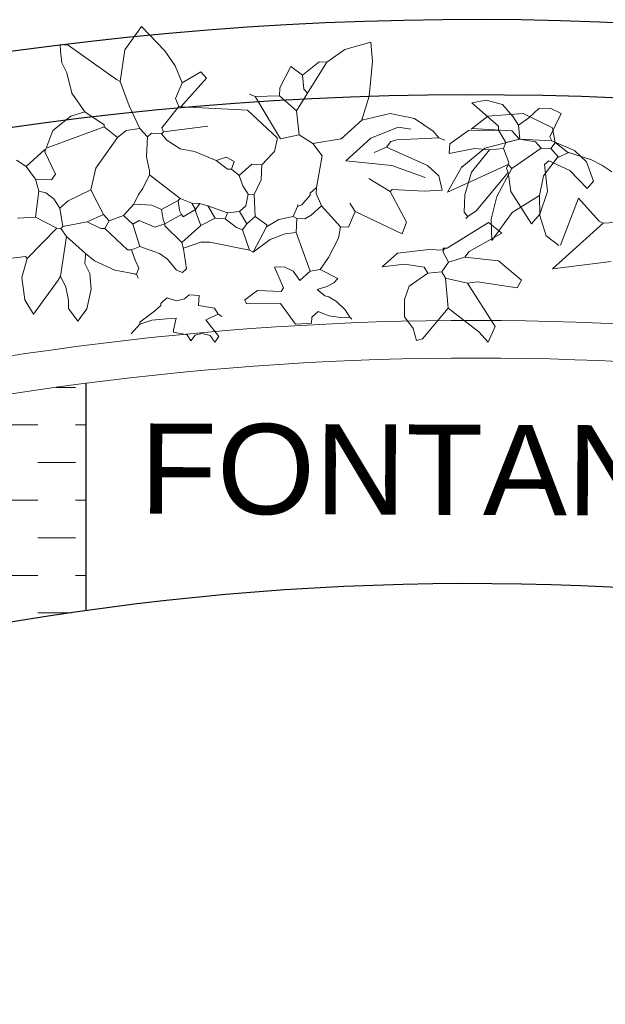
# Model space of a CAD drawing. Header units: millimetres. Extents: x 217.8 to 250.3, y 155.3 to 171.1.
# Tile 32 of 35: x 243.2 to 244, y 165.1 to 166.4. Entities that reach past the tile are written whole.
import ezdxf

# ---------------------------------------------------------------- set-up
doc = ezdxf.new("R2010")
doc.units = ezdxf.units.MM
for name, color, linetype, lineweight in [('ACQUA', 151, 'Continuous', 20), ('TESTO', 253, 'Continuous', 25), ('VERDE_giardino', 74, 'Continuous', 9), ('VETRATE', 171, 'Continuous', 9)]:
    doc.layers.add(name, color=color, linetype=linetype, lineweight=lineweight)
doc.layers.add('PROIEZIONI', color=145, linetype='Continuous')
doc.styles.get("Standard").update_dxf_attribs({"font": 'ARIAL.TTF'})

msp = doc.modelspace()

# ---------------------------------------------------------------- hatches: boundary and pattern name
at = {"layer": 'ACQUA'}
h = msp.add_hatch(dxfattribs=at)
h.set_pattern_fill('DASH', color=256, scale=0.4, style=0)
h.set_pattern_definition([(0, (358.711986, -43.13463), (0.05, 0.05), [0.05, -0.05])])
h.paths.add_polyline_path([(244.3418, 165.9229), (244.3418, 165.6204, -0.174446), (246.5631, 164.4613), (246.7837, 164.6645, 0.17708)])
h.paths.add_polyline_path([(243.3257, 165.9208, 2.20923), (247.8419, 161.9543), (247.5419, 161.9543, -2.193796), (243.3257, 165.6181)])

# ---------------------------------------------------------------- linework, layer by layer
at = {"layer": 'PROIEZIONI'}
msp.add_line((243.3257, 165.9208), (243.3257, 165.6181), dxfattribs=at)
for radius, end in [(4.45, 218.0722), (4.35, 219.1114), (3.7, 0)]:
    msp.add_arc((243.8419, 161.9543), radius, 42.6531, end, dxfattribs=at)
at = {"layer": 'VERDE_giardino'}
for p, q in [((243.3775, 166.3643), (243.3999, 166.3951)), ((243.3999, 166.3951), (243.4311, 166.3628)), ((243.2919, 166.3712), (243.3025, 166.3706)), ((243.2921, 166.3623), (243.2919, 166.3712)), ((243.3025, 166.3706), (243.3665, 166.3248)), ((243.6702, 166.3645), (243.7049, 166.3742)), ((243.7049, 166.3742), (243.7072, 166.3485)), ((243.2937, 166.3469), (243.2921, 166.3623)), ((243.3717, 166.3219), (243.3775, 166.3643)), ((243.4311, 166.3628), (243.4447, 166.3429)), ((243.6462, 166.3479), (243.6702, 166.3645)), ((243.3006, 166.3335), (243.2937, 166.3469)), ((243.6138, 166.3307), (243.6359, 166.3481)), ((243.6205, 166.3064), (243.6462, 166.3479)), ((243.6359, 166.3481), (243.6465, 166.3476)), ((243.7072, 166.3485), (243.7024, 166.3028)), ((243.3006, 166.3335), (243.3072, 166.3067)), ((243.4447, 166.3429), (243.4539, 166.3203)), ((243.4539, 166.3203), (243.4786, 166.335)), ((243.4786, 166.335), (243.4861, 166.3266)), ((243.5984, 166.3421), (243.5837, 166.3136)), ((243.6138, 166.3307), (243.5984, 166.3421)), ((243.3665, 166.3248), (243.3717, 166.3219)), ((243.3835, 166.2899), (243.3717, 166.3219)), ((243.4539, 166.3203), (243.4449, 166.2995)), ((243.4861, 166.3266), (243.4523, 166.2885)), ((243.6138, 166.3307), (243.6155, 166.312)), ((243.3072, 166.3067), (243.3245, 166.2819)), ((243.5512, 166.302), (243.5434, 166.3051)), ((243.5837, 166.3136), (243.5832, 166.303)), ((243.6205, 166.3064), (243.606, 166.2833)), ((243.6155, 166.312), (243.6205, 166.3064)), ((243.4449, 166.2995), (243.4496, 166.2887)), ((243.5832, 166.303), (243.5512, 166.302)), ((243.5512, 166.302), (243.5847, 166.2458)), ((243.5832, 166.303), (243.606, 166.2833)), ((243.7024, 166.3028), (243.693, 166.2708)), ((243.8583, 166.2975), (243.8391, 166.2937)), ((243.8391, 166.2937), (243.8747, 166.2627)), ((243.8799, 166.2913), (243.8583, 166.2975)), ((243.3059, 166.276), (243.3245, 166.2819)), ((243.3245, 166.2819), (243.3501, 166.2646)), ((243.3977, 166.2595), (243.3835, 166.2899)), ((243.4496, 166.2887), (243.4269, 166.2606)), ((243.4496, 166.2887), (243.4523, 166.2885)), ((243.4523, 166.2885), (243.4549, 166.2884)), ((243.5407, 166.284), (243.4549, 166.2884)), ((243.5803, 166.2474), (243.5407, 166.284)), ((243.606, 166.2833), (243.6097, 166.2512)), ((243.7306, 166.2795), (243.693, 166.2708)), ((243.7306, 166.2795), (243.763, 166.2729)), ((243.9073, 166.2796), (243.8604, 166.2759)), ((243.8939, 166.2749), (243.8799, 166.2913)), ((243.9466, 166.2607), (243.9073, 166.2796)), ((243.9284, 166.2863), (243.9151, 166.2738)), ((243.9431, 166.2868), (243.9284, 166.2863)), ((243.9579, 166.2796), (243.943, 166.2485)), ((243.9579, 166.2796), (243.9431, 166.2868)), ((243.2818, 166.2568), (243.3059, 166.276)), ((243.693, 166.2708), (243.6652, 166.2457)), ((243.693, 166.2708), (243.6932, 166.2735)), ((243.763, 166.2729), (243.7878, 166.2562)), ((243.8604, 166.2759), (243.8381, 166.2587)), ((243.9013, 166.2639), (243.8939, 166.2749)), ((243.9151, 166.2738), (243.9013, 166.2639)), ((243.2713, 166.2288), (243.2818, 166.2568)), ((243.35, 166.262), (243.2877, 166.2386)), ((243.3501, 166.2646), (243.35, 166.262)), ((243.35, 166.262), (243.3679, 166.2478)), ((243.3679, 166.2478), (243.3793, 166.2569)), ((243.3793, 166.2569), (243.3977, 166.2595)), ((243.3977, 166.2595), (243.4077, 166.2484)), ((243.4133, 166.2534), (243.4077, 166.2484)), ((243.4265, 166.2527), (243.4133, 166.2534)), ((243.4293, 166.2552), (243.4265, 166.2527)), ((243.4335, 166.2439), (243.4265, 166.2527)), ((243.4269, 166.2606), (243.4293, 166.2552)), ((243.4293, 166.2552), (243.4881, 166.2628)), ((243.7048, 166.2468), (243.7412, 166.2613)), ((243.7412, 166.2613), (243.7578, 166.2588)), ((243.7878, 166.2562), (243.7954, 166.247)), ((243.8345, 166.2568), (243.8098, 166.2394)), ((243.8744, 166.2574), (243.8345, 166.2568)), ((243.839, 166.2594), (243.8925, 166.2567)), ((243.8747, 166.2627), (243.8744, 166.2574)), ((243.8744, 166.2574), (243.8842, 166.2409)), ((243.8925, 166.2567), (243.9025, 166.2455)), ((243.9013, 166.2639), (243.903, 166.2453)), ((243.9466, 166.2607), (243.95, 166.2404)), ((243.3679, 166.2478), (243.3392, 166.2067)), ((243.4077, 166.2484), (243.4064, 166.2219)), ((243.4512, 166.2327), (243.4335, 166.2439)), ((243.5801, 166.2448), (243.5767, 166.229)), ((243.5801, 166.2448), (243.5803, 166.2474)), ((243.6097, 166.2512), (243.5847, 166.2458)), ((243.6277, 166.2397), (243.6097, 166.2512)), ((243.6652, 166.2457), (243.6277, 166.2397)), ((243.6277, 166.2397), (243.6401, 166.2231)), ((243.6714, 166.2168), (243.7048, 166.2468)), ((243.7314, 166.2423), (243.7257, 166.2346)), ((243.7395, 166.2445), (243.7314, 166.2423)), ((243.7954, 166.247), (243.7395, 166.2445)), ((243.7954, 166.247), (243.8032, 166.2439)), ((243.8563, 166.2333), (243.9025, 166.2455)), ((243.8842, 166.2409), (243.8811, 166.2331)), ((243.903, 166.2453), (243.8842, 166.2409)), ((243.9025, 166.2455), (243.9236, 166.2418)), ((243.903, 166.2453), (243.9454, 166.2431)), ((243.9236, 166.2418), (243.9311, 166.2334)), ((243.943, 166.2485), (243.9454, 166.2431)), ((243.95, 166.2404), (243.9443, 166.2328)), ((243.9755, 166.2302), (243.9454, 166.2431)), ((243.9665, 166.2282), (243.9496, 166.2414)), ((243.2714, 166.2315), (243.2464, 166.2089)), ((243.2714, 166.2315), (243.2713, 166.2288)), ((243.2713, 166.2288), (243.2857, 166.1989)), ((243.2877, 166.2386), (243.2742, 166.234)), ((243.4705, 166.2292), (243.4512, 166.2327)), ((243.4705, 166.2292), (243.4991, 166.2171)), ((243.5739, 166.2265), (243.5598, 166.2113)), ((243.5767, 166.229), (243.5739, 166.2265)), ((243.7257, 166.2346), (243.7094, 166.2275)), ((243.7257, 166.2346), (243.7465, 166.2256)), ((243.8098, 166.2394), (243.8091, 166.2262)), ((243.8428, 166.2332), (243.8091, 166.2262)), ((243.8258, 166.2084), (243.8563, 166.2333)), ((243.8625, 166.2314), (243.8387, 166.2015)), ((243.8625, 166.2314), (243.8428, 166.2332)), ((243.8811, 166.2331), (243.8625, 166.2314)), ((243.8811, 166.2331), (243.8881, 166.2142)), ((243.9311, 166.2334), (243.8925, 166.2062)), ((243.9311, 166.2334), (243.9443, 166.2328)), ((243.9544, 166.2216), (243.9443, 166.2328)), ((243.9682, 166.2277), (243.9544, 166.2216)), ((243.9981, 166.2179), (243.9665, 166.2282)), ((243.9918, 166.2153), (243.9755, 166.2302)), ((243.2464, 166.2089), (243.2335, 166.2175)), ((243.4064, 166.2219), (243.4107, 166.2031)), ((243.4991, 166.2171), (243.5126, 166.2217)), ((243.4991, 166.2171), (243.5144, 166.2057)), ((243.5126, 166.2217), (243.5229, 166.2159)), ((243.5229, 166.2159), (243.5197, 166.2054)), ((243.6326, 166.181), (243.6401, 166.2231)), ((243.7326, 166.2103), (243.6714, 166.2168)), ((243.7465, 166.2256), (243.7802, 166.2106)), ((243.8881, 166.2142), (243.8851, 166.2064)), ((243.9346, 166.1967), (243.954, 166.2222)), ((243.9414, 166.2167), (243.9358, 166.2117)), ((243.9414, 166.2167), (243.9693, 166.2037)), ((244.0011, 166.1897), (243.9918, 166.2153)), ((244.0122, 166.2107), (243.9981, 166.2179)), ((243.2464, 166.2089), (243.2588, 166.1923)), ((243.3392, 166.2067), (243.3324, 166.1779)), ((243.4107, 166.2031), (243.4104, 166.1978)), ((243.5144, 166.2057), (243.5197, 166.2054)), ((243.5197, 166.2054), (243.5299, 166.1969)), ((243.5466, 166.212), (243.5299, 166.1969)), ((243.5598, 166.2113), (243.5466, 166.212)), ((243.5598, 166.2113), (243.5589, 166.1914)), ((243.7772, 166.1944), (243.7326, 166.2103)), ((243.7802, 166.2106), (243.7954, 166.1965)), ((243.8875, 166.2118), (243.8066, 166.1749)), ((243.8263, 166.2096), (243.8066, 166.1749)), ((243.8387, 166.2015), (243.8298, 166.1713)), ((243.8874, 166.2009), (243.845, 166.15)), ((243.8925, 166.2062), (243.8724, 166.1693)), ((243.8851, 166.2064), (243.8874, 166.2009)), ((243.8874, 166.2009), (243.891, 166.1758)), ((243.8925, 166.2062), (243.8875, 166.2118)), ((243.9398, 166.1758), (243.9358, 166.2117)), ((243.9693, 166.2037), (243.9926, 166.1796)), ((244.0251, 166.202), (244.0122, 166.2107)), ((243.2588, 166.1923), (243.2633, 166.1761)), ((243.28, 166.1912), (243.2588, 166.1923)), ((243.2857, 166.1989), (243.28, 166.1912)), ((243.4104, 166.1978), (243.4015, 166.1796)), ((243.4104, 166.1978), (243.4513, 166.1664)), ((243.5299, 166.1969), (243.5345, 166.1834)), ((243.5589, 166.1914), (243.5498, 166.172)), ((243.7306, 166.1759), (243.7023, 166.1933)), ((243.7997, 166.1777), (243.7954, 166.1965)), ((243.9289, 166.1704), (243.9346, 166.1967)), ((243.9926, 166.1796), (244.0011, 166.1897)), ((243.2633, 166.1761), (243.2588, 166.1418)), ((243.2726, 166.1742), (243.2633, 166.1761)), ((243.2832, 166.166), (243.2726, 166.1742)), ((243.3324, 166.1779), (243.3024, 166.1635)), ((243.3324, 166.1779), (243.3493, 166.1451)), ((243.4015, 166.1796), (243.3958, 166.172)), ((243.5345, 166.1834), (243.5419, 166.1724)), ((243.6326, 166.181), (243.6243, 166.1735)), ((243.6326, 166.181), (243.6322, 166.1731)), ((243.7306, 166.1759), (243.7334, 166.1785)), ((243.7306, 166.1759), (243.7524, 166.135)), ((243.7334, 166.1785), (243.7758, 166.1763)), ((243.7758, 166.1763), (243.7997, 166.1777)), ((243.891, 166.1758), (243.9185, 166.1329)), ((243.9297, 166.1456), (243.9398, 166.1758)), ((243.2913, 166.1535), (243.2832, 166.166)), ((243.3024, 166.1635), (243.2913, 166.1535)), ((243.3958, 166.172), (243.3898, 166.159)), ((243.4485, 166.1639), (243.4266, 166.1518)), ((243.4513, 166.1664), (243.4485, 166.1639)), ((243.4485, 166.1639), (243.4505, 166.1506)), ((243.4513, 166.1664), (243.4669, 166.1603)), ((243.5419, 166.1724), (243.5384, 166.1566)), ((243.5419, 166.1724), (243.5498, 166.172)), ((243.5498, 166.172), (243.551, 166.1427)), ((243.6241, 166.1708), (243.6129, 166.1581)), ((243.6243, 166.1735), (243.6241, 166.1708)), ((243.6322, 166.1731), (243.6393, 166.1567)), ((243.8298, 166.1713), (243.8289, 166.1482)), ((243.8724, 166.1693), (243.865, 166.1391)), ((243.8927, 166.1478), (243.9289, 166.1704)), ((243.9289, 166.1704), (243.9295, 166.1439)), ((243.9572, 166.1043), (243.9808, 166.1671)), ((243.9808, 166.1671), (244.0084, 166.1365)), ((243.2913, 166.1535), (243.2954, 166.1293)), ((243.3898, 166.159), (243.3758, 166.1438)), ((243.3898, 166.159), (243.4137, 166.1578)), ((243.4137, 166.1578), (243.4266, 166.1518)), ((243.4266, 166.1518), (243.4286, 166.1384)), ((243.4505, 166.1506), (243.4529, 166.1451)), ((243.4718, 166.1521), (243.4554, 166.1423)), ((243.4669, 166.1603), (243.4775, 166.1598)), ((243.4669, 166.1603), (243.4718, 166.1521)), ((243.4718, 166.1521), (243.4717, 166.1495)), ((243.4717, 166.1495), (243.4787, 166.1305)), ((243.4775, 166.1598), (243.4718, 166.1521)), ((243.4775, 166.1598), (243.488, 166.1566)), ((243.488, 166.1566), (243.514, 166.1473)), ((243.488, 166.1566), (243.4977, 166.1402)), ((243.5301, 166.1491), (243.514, 166.1473)), ((243.5384, 166.1566), (243.5301, 166.1491)), ((243.5301, 166.1491), (243.5398, 166.1327)), ((243.6074, 166.1557), (243.6014, 166.1428)), ((243.6076, 166.1584), (243.6074, 166.1557)), ((243.6129, 166.1581), (243.6074, 166.1557)), ((243.6393, 166.1567), (243.6254, 166.1442)), ((243.6393, 166.1567), (243.6645, 166.1289)), ((243.6841, 166.1491), (243.6751, 166.1283)), ((243.6841, 166.1491), (243.6767, 166.1601)), ((243.6841, 166.1491), (243.7463, 166.1194)), ((243.8289, 166.1482), (243.834, 166.1426)), ((243.845, 166.15), (243.834, 166.1426)), ((243.2588, 166.1418), (243.2349, 166.1404)), ((243.2588, 166.1418), (243.2873, 166.1271)), ((243.3276, 166.1356), (243.2954, 166.1293)), ((243.3493, 166.1451), (243.3276, 166.1356)), ((243.3276, 166.1356), (243.3457, 166.1267)), ((243.3493, 166.1451), (243.3568, 166.1368)), ((243.3568, 166.1368), (243.351, 166.1265)), ((243.3758, 166.1438), (243.3568, 166.1368)), ((243.3758, 166.1438), (243.3885, 166.1325)), ((243.3967, 166.1374), (243.3885, 166.1325)), ((243.4175, 166.1284), (243.3967, 166.1374)), ((243.4286, 166.1384), (243.431, 166.133)), ((243.4529, 166.1451), (243.431, 166.133)), ((243.4554, 166.1423), (243.4529, 166.1451)), ((243.4977, 166.1402), (243.4787, 166.1305)), ((243.4977, 166.1402), (243.511, 166.1395)), ((243.514, 166.1473), (243.511, 166.1395)), ((243.511, 166.1395), (243.5263, 166.1281)), ((243.551, 166.1427), (243.5398, 166.1327)), ((243.551, 166.1427), (243.5663, 166.1313)), ((243.5826, 166.1384), (243.5662, 166.1287)), ((243.6014, 166.1428), (243.5826, 166.1384)), ((243.6014, 166.1428), (243.6066, 166.1398)), ((243.6066, 166.1398), (243.6056, 166.1213)), ((243.6172, 166.1393), (243.6066, 166.1398)), ((243.6254, 166.1442), (243.6172, 166.1393)), ((243.7463, 166.1194), (243.7524, 166.135)), ((243.834, 166.1426), (243.8312, 166.1401)), ((243.865, 166.1391), (243.8655, 166.1105)), ((243.8655, 166.1105), (243.8927, 166.1478)), ((243.9185, 166.1329), (243.9297, 166.1456)), ((243.9295, 166.1439), (243.9378, 166.117)), ((244.0084, 166.1365), (244.0136, 166.1336)), ((244.0376, 166.135), (244.0136, 166.1336)), ((243.2873, 166.1271), (243.248, 166.0866)), ((243.2873, 166.1271), (243.2926, 166.1268)), ((243.2954, 166.1293), (243.2926, 166.1268)), ((243.2926, 166.1268), (243.3, 166.1158)), ((243.3457, 166.1267), (243.351, 166.1265)), ((243.351, 166.1265), (243.3814, 166.0984)), ((243.3885, 166.1325), (243.3976, 166.1028)), ((243.431, 166.133), (243.4175, 166.1284)), ((243.431, 166.133), (243.4308, 166.1303)), ((243.4308, 166.1303), (243.4536, 166.1079)), ((243.4787, 166.1305), (243.4536, 166.1079)), ((243.5263, 166.1281), (243.5341, 166.125)), ((243.5398, 166.1327), (243.5341, 166.125)), ((243.5341, 166.125), (243.5434, 166.098)), ((243.5662, 166.1287), (243.5485, 166.095)), ((243.5663, 166.1313), (243.5662, 166.1287)), ((243.6617, 166.1138), (243.6645, 166.1289)), ((243.6751, 166.1283), (243.6645, 166.1289)), ((243.8613, 166.1347), (243.8064, 166.1003)), ((243.8613, 166.1347), (243.8791, 166.1205)), ((244.0136, 166.1336), (243.9463, 166.0729)), ((243.3, 166.1158), (243.292, 166.0631)), ((243.3, 166.1158), (243.3254, 166.0933)), ((243.5485, 166.095), (243.5708, 166.1118)), ((243.5708, 166.1118), (243.5908, 166.1195)), ((243.5908, 166.1195), (243.6056, 166.1213)), ((243.6056, 166.1213), (243.6242, 166.0699)), ((243.6486, 166.0879), (243.6617, 166.1138)), ((243.8791, 166.1205), (243.8354, 166.0962)), ((243.9378, 166.117), (243.9547, 166.1039)), ((243.3814, 166.0984), (243.3867, 166.0981)), ((243.3976, 166.1028), (243.3867, 166.0981)), ((243.3867, 166.0981), (243.3913, 166.0846)), ((243.424, 166.0935), (243.3976, 166.1028)), ((243.4536, 166.1079), (243.4558, 166.0998)), ((243.4787, 166.1083), (243.4557, 166.1004)), ((243.4558, 166.0998), (243.4598, 166.0731)), ((243.4908, 166.1086), (243.4787, 166.1083)), ((243.5434, 166.098), (243.4908, 166.1086)), ((243.5434, 166.098), (243.5485, 166.095)), ((243.7404, 166.0939), (243.7824, 166.0989)), ((243.801, 166.098), (243.7824, 166.0989)), ((243.801, 166.098), (243.8008, 166.0953)), ((243.8011, 166.1006), (243.801, 166.098)), ((243.8037, 166.1005), (243.801, 166.098)), ((243.8011, 166.1006), (243.8037, 166.1005)), ((243.8037, 166.1005), (243.8064, 166.1003)), ((243.8354, 166.0962), (243.8297, 166.0885)), ((243.1676, 166.0798), (243.2455, 166.0894)), ((243.2409, 166.0616), (243.248, 166.0866)), ((243.2455, 166.0894), (243.248, 166.0866)), ((243.3247, 166.08), (243.3252, 166.0906)), ((243.3254, 166.0933), (243.3252, 166.0906)), ((243.3254, 166.0933), (243.3373, 166.0837)), ((243.3373, 166.0837), (243.3643, 166.0714)), ((243.3913, 166.0846), (243.3961, 166.0737)), ((243.4345, 166.0858), (243.424, 166.0935)), ((243.4464, 166.0711), (243.4345, 166.0858)), ((243.6376, 166.0719), (243.6486, 166.0879)), ((243.72, 166.0758), (243.7404, 166.0939)), ((243.8008, 166.0953), (243.8081, 166.0817)), ((243.8297, 166.0885), (243.8081, 166.0817)), ((243.8297, 166.0885), (243.8746, 166.0835)), ((243.8746, 166.0835), (243.9051, 166.0581)), ((243.9463, 166.0729), (244.0242, 166.0826)), ((243.331, 166.0669), (243.3247, 166.08)), ((243.3643, 166.0714), (243.393, 166.0659)), ((243.3961, 166.0737), (243.393, 166.0659)), ((243.4542, 166.068), (243.4464, 166.0711)), ((243.4598, 166.0731), (243.4542, 166.068)), ((243.5895, 166.0756), (243.5767, 166.075)), ((243.5767, 166.075), (243.5886, 166.0478)), ((243.6014, 166.0699), (243.5895, 166.0756)), ((243.6103, 166.0573), (243.6014, 166.0699)), ((243.6242, 166.0699), (243.6103, 166.0573)), ((243.6376, 166.0719), (243.6242, 166.0699)), ((243.6376, 166.0719), (243.6609, 166.06)), ((243.7495, 166.0794), (243.72, 166.0758)), ((243.7495, 166.0794), (243.7759, 166.0753)), ((243.7759, 166.0753), (243.7808, 166.0671)), ((243.8081, 166.0817), (243.7994, 166.0688)), ((243.2448, 166.0319), (243.2409, 166.0616)), ((243.289, 166.058), (243.2564, 166.0128)), ((243.292, 166.0631), (243.289, 166.058)), ((243.292, 166.0631), (243.2992, 166.0486)), ((243.3331, 166.0459), (243.331, 166.0669)), ((243.3904, 166.066), (243.393, 166.0659)), ((243.393, 166.0659), (243.3954, 166.0605)), ((243.6557, 166.0543), (243.6609, 166.06)), ((243.7808, 166.0671), (243.756, 166.0498)), ((243.7994, 166.0688), (243.7808, 166.0671)), ((243.7994, 166.0688), (243.8043, 166.0606)), ((243.8043, 166.0606), (243.8332, 166.0538)), ((243.8043, 166.0606), (243.8076, 166.0206)), ((243.9051, 166.0581), (243.8993, 166.0477)), ((243.2992, 166.0486), (243.3028, 166.0313)), ((243.3272, 166.0196), (243.3331, 166.0459)), ((243.5539, 166.0443), (243.5373, 166.0319)), ((243.5857, 166.0427), (243.5539, 166.0443)), ((243.5886, 166.0478), (243.5857, 166.0427)), ((243.6336, 166.0455), (243.6462, 166.0497)), ((243.6438, 166.037), (243.6336, 166.0455)), ((243.6462, 166.0497), (243.6557, 166.0543)), ((243.756, 166.0498), (243.7494, 166.0321)), ((243.8466, 166.0558), (243.8332, 166.0538)), ((243.8332, 166.0538), (243.8701, 165.9961)), ((243.8993, 166.0477), (243.8466, 166.0558)), ((243.2564, 166.0128), (243.2448, 166.0319)), ((243.3028, 166.0313), (243.303, 166.0201)), ((243.4283, 166.0295), (243.4339, 166.0346)), ((243.4339, 166.0346), (243.4466, 166.0305)), ((243.4466, 166.0305), (243.4572, 166.0333)), ((243.4572, 166.0333), (243.4633, 166.0384)), ((243.4633, 166.0384), (243.4765, 166.0377)), ((243.4765, 166.0377), (243.4758, 166.0244)), ((243.5373, 166.0319), (243.5397, 166.0265)), ((243.6489, 166.0358), (243.6438, 166.037)), ((243.6593, 166.0296), (243.6489, 166.0358)), ((243.7494, 166.0321), (243.7494, 166.0091)), ((243.3154, 166.0035), (243.303, 166.0201)), ((243.3154, 166.0035), (243.3272, 166.0196)), ((243.4254, 166.0244), (243.417, 166.0169)), ((243.4255, 166.027), (243.4254, 166.0244)), ((243.4283, 166.0295), (243.4255, 166.027)), ((243.4758, 166.0244), (243.4969, 166.0207)), ((243.4969, 166.0207), (243.5018, 166.0125)), ((243.5848, 166.0268), (243.5397, 166.0265)), ((243.6047, 165.9992), (243.5848, 166.0268)), ((243.6709, 166.0183), (243.6593, 166.0296)), ((243.6769, 166.0088), (243.6709, 166.0183)), ((243.8076, 166.0206), (243.7736, 165.9799)), ((243.8076, 166.0206), (243.8485, 165.9893)), ((243.3975, 165.9993), (243.4135, 166.0047)), ((243.417, 166.0169), (243.3977, 166.0019)), ((243.4135, 166.0047), (243.4331, 166.0065)), ((243.4331, 166.0065), (243.4458, 166.0074)), ((243.4458, 166.0074), (243.4423, 165.9916)), ((243.5018, 166.0125), (243.4855, 166.0054)), ((243.4855, 166.0054), (243.5029, 165.9832)), ((243.5069, 166.0096), (243.5018, 166.0125)), ((243.626, 166.0008), (243.6264, 166.0087)), ((243.6264, 166.0087), (243.6348, 166.0162)), ((243.6348, 166.0162), (243.649, 166.0107)), ((243.649, 166.0107), (243.6645, 166.0084)), ((243.6645, 166.0084), (243.6769, 166.0088)), ((243.6769, 166.0088), (243.6794, 166.006)), ((243.7494, 166.0091), (243.7611, 165.9938)), ((243.3975, 165.9993), (243.3863, 165.9866)), ((243.3977, 166.0019), (243.3975, 165.9993)), ((243.4423, 165.9916), (243.4422, 165.989)), ((243.626, 166.0008), (243.6047, 165.9992)), ((243.7611, 165.9938), (243.7655, 165.9776)), ((243.8701, 165.9961), (243.861, 165.9754)), ((243.4422, 165.989), (243.4606, 165.9854)), ((243.4606, 165.9854), (243.4654, 165.9772)), ((243.4654, 165.9772), (243.471, 165.9846)), ((243.471, 165.9846), (243.4802, 165.987)), ((243.4802, 165.987), (243.491, 165.9845)), ((243.491, 165.9845), (243.4972, 165.9755)), ((243.5029, 165.9832), (243.4972, 165.9755)), ((243.7736, 165.9799), (243.7655, 165.9776)), ((243.8485, 165.9893), (243.861, 165.9754))]:
    msp.add_line(p, q, dxfattribs=at)
for centre, start, end in [((243.5407, 166.284), 46.8917, 86.6947), ((243.9466, 166.2607), 9.852, 64.581)]:
    msp.add_arc(centre, 0.000000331, start, end, dxfattribs=at)
at = {"layer": 'VETRATE'}
for radius, end in [(4.05, 223.0004), (4, 222.9863)]:
    msp.add_arc((243.8419, 161.9543), radius, 42.6531, end, dxfattribs=at)

# ---------------------------------------------------------------- texts
at = {"layer": 'TESTO'}
msp.add_text('FONTANA', height=0.12, rotation=359.7805, dxfattribs=at).set_placement((243.3976, 165.7474))

doc.saveas('drawing.dxf')
